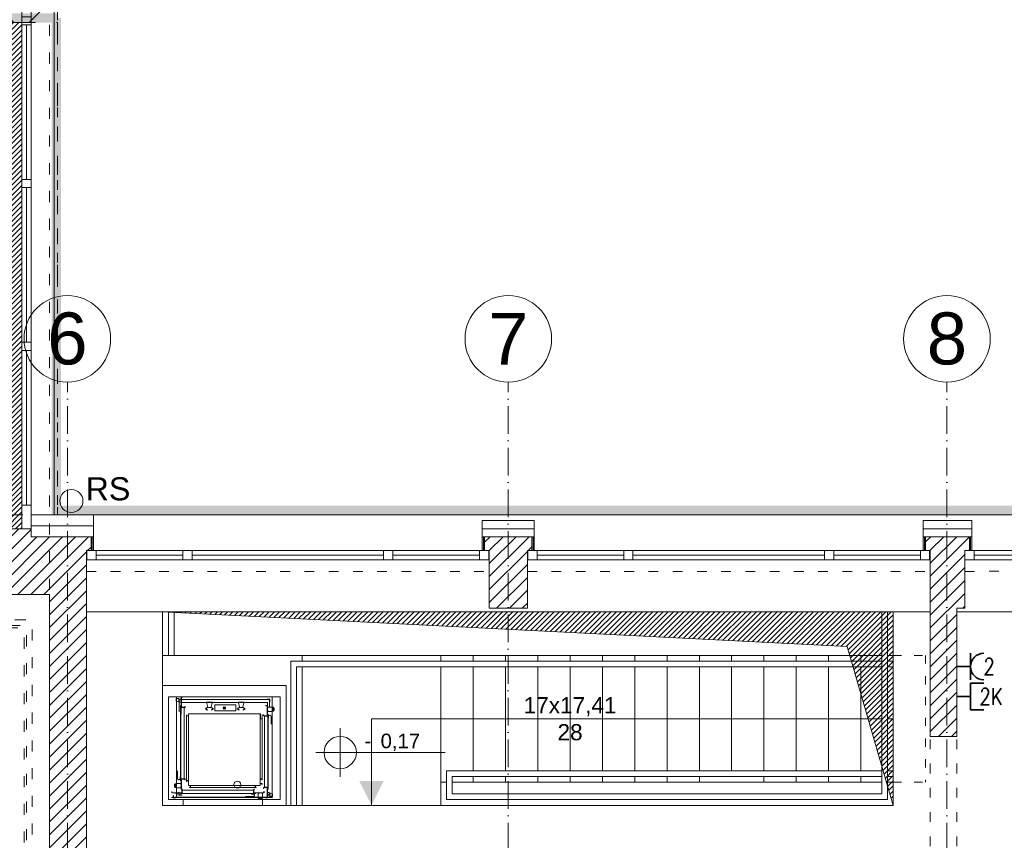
# Model space of a CAD drawing. Header units: millimetres. Extents: x 167773 to 185035, y -114105 to -66770.
# Tile 42 of 114: x 173430 to 174283, y -96409 to -95698. Entities that reach past the tile are written whole.
import ezdxf
from ezdxf.enums import TextEntityAlignment as Align

# ---------------------------------------------------------------- set-up
doc = ezdxf.new("R2010")
doc.units = ezdxf.units.MM
for name, pattern in [('ACAD_ISO03W100', [30, 12, -18]), ('ACAD_ISO10W100', [18, 12, -3, 0, -3]), ('DASHED', [0.75, 0.5, -0.25])]:
    doc.linetypes.add(name, pattern=pattern)
doc.layers.get('0').update_dxf_attribs({"lineweight": 9})
for name, color, linetype, lineweight in [('!_ppoz', 24, 'Continuous', 9), ('!obudowa', 14, 'Continuous', 9), ('a-op_leader', 9, 'Continuous', 9), ('a-op_text', 7, 'Continuous', 9), ('a-osie', 20, 'ACAD_ISO10W100', 9), ('b-cienka', 9, 'Continuous', 9), ('b-izolacja', 8, 'BATTING', 9), ('b-okna', 6, 'Continuous', 9), ('b-przerywana1', 9, 'ACAD_ISO03W100', 9), ('b-przerywana2', 2, 'ACAD_ISO03W100', 9), ('b-widokowa', 7, 'Continuous', 9), ('b-ściany', 2, 'Continuous', 9), ('c-wyposażenie', 5, 'Continuous', 9), ('El_gniazda', 144, 'Continuous', 35), ('h-hatch', 8, 'Continuous', 9), ('opis text', 7, 'Continuous', 9)]:
    doc.layers.add(name, color=color, linetype=linetype, lineweight=lineweight)
doc.layers.add('!zakres', color=7, linetype='ACAD_ISO03W100', lineweight=60, true_color=0x8a14ff)
doc.styles.add('PPAB_100', font='arial.ttf', dxfattribs={"height": 18})
doc.styles.add('PPAB_50', font='arial.ttf', dxfattribs={"height": 8})
doc.styles.add('ROMANS', font='romans__.ttf', dxfattribs={"height": 0.2})
doc.linetypes.add('BATTING', pattern='A,0.0001,-0.1,[134,ltypeshp.shx,S=0.1,R=0,X=-0.1,Y=0],-0.2,[134,ltypeshp.shx,S=0.1,R=180,X=0.1,Y=0],-0.1', length=0.4001)
pattern_1 = [(45, (15000, 0), (-5.61266008, 5.61266008), [])]

# ---------------------------------------------------------------- blocks, each defined once
blk = doc.blocks.new('okno_')
at = {"layer": 'b-okna'}
for p, q in [((-166, -4), (-91, -4)), ((-83, -4), (83, -4)), ((91, -4), (166, -4))]:
    blk.add_line(p, q, dxfattribs=at)
for points in [[(-174, -8), (174, -8), (174, 0), (-174, 0)], [(-174, 0), (-166, 0), (-166, -8), (-174, -8)], [(-83, 0), (-91, 0), (-91, -8), (-83, -8)], [(83, 0), (91, 0), (91, -8), (83, -8)], [(166, 0), (174, 0), (174, -8), (166, -8)]]:
    blk.add_lwpolyline(points, close=True, dxfattribs=at)
blk = doc.blocks.new('kotapozioma')
for p, q in [((49330.12, 104.43), (49330.12, 134.43)), ((49315.12, 119.43), (49395.12, 119.43))]:
    blk.add_line(p, q)
blk.add_circle((49330.12, 119.43), 10)
at = {"layer": 'opis text', "style": 'PPAB_50'}
for tag, p in [('ZNAK', (49345.12, 119.43)), ('WARTOSC', (49355.12, 119.43))]:
    blk.add_attdef(tag, text='', height=9, dxfattribs=at).set_placement(p, align=Align.BOTTOM_LEFT)
blk = doc.blocks.new('gniazdo3')
at = {"color": 0, "linetype": 'Continuous'}
blk.add_line((4.94, -4.8), (4.94, 4.8), dxfattribs=at)
at = {"color": 0}
blk.add_line((4.94, 0), (0, 0), dxfattribs=at)
at = {"color": 0, "linetype": 'Continuous', "extrusion": (0, 0, -1)}
blk.add_ellipse((9.74, 0), major_axis=(-3.39, 3.39), ratio=1, start_param=3.926993, end_param=7.068585, dxfattribs=at)
at = {"color": 0, "linetype": 'Continuous', "style": 'ROMANS', "width": 0.8, "flags": 4}
blk.add_attdef('NR', text='', height=6, dxfattribs=at).set_placement((14.48, 0), align=Align.MIDDLE_CENTER)
blk = doc.blocks.new('rj45')
at = {"linetype": 'Continuous'}
blk.add_line((11.86, -11.52), (11.86, 11.52), dxfattribs=at)
at = {"ltscale": 10}
for p, q in [((23.38, 11.52), (11.86, 11.52)), ((23.38, -11.52), (11.86, -11.52))]:
    blk.add_line(p, q, dxfattribs=at)
blk.add_line((11.86, 0), (0, 0))
at = {"linetype": 'Continuous', "style": 'ROMANS', "width": 0.8, "flags": 4}
blk.add_attdef('NR', text='', height=14.4, rotation=360, dxfattribs=at).set_placement((34.75, 0), align=Align.MIDDLE_CENTER)

msp = doc.modelspace()

# ---------------------------------------------------------------- hatches: boundary and pattern name
at = {"layer": '!_ppoz'}
h = msp.add_hatch(dxfattribs=at)
h.set_pattern_fill('ANSI31', color=256, style=0)
h.paths.add_polyline_path([(173416.44, -96138.89), (173431.44, -96138.89), (173431.44, -95700.39), (173416.44, -95700.39)])
at = {"layer": 'h-hatch'}
h = msp.add_hatch(dxfattribs=at)
h.set_pattern_fill('NET', color=256, scale=10, angle=45, style=0)
h.paths.add_polyline_path([(173101.44, -95700.39), (173459.44, -95700.39), (173459.44, -92763.89), (173457.44, -92763.89), (173457.44, -92319.89), (173187.44, -92319.89), (173187.44, -92304.89), (173133.44, -92304.89), (173133.44, -92301.89), (171357.44, -92301.89), (171357.44, -92304.89), (171303.44, -92304.89), (171303.44, -94284.89), (173101.44, -94284.89)])
h = msp.add_hatch(dxfattribs=at)
h.set_pattern_fill('ANSI31', color=256, scale=2.5, style=0)
h.set_pattern_definition(pattern_1)
h.paths.add_polyline_path([(173487.44, -96157.89), (173491.44, -96157.89), (173491.44, -96145.89), (173439.44, -96145.89), (173439.44, -96138.89), (173394.94, -96138.89), (173394.94, -96195.89), (173455.44, -96195.89), (173455.44, -96815.89), (173548.94, -96815.89, 0.468375), (173554.94, -96810.58), (173554.94, -96796.89), (173574.94, -96796.89), (173574.94, -96768.89), (173521.94, -96768.89), (173521.94, -96776.89), (173521.94, -96790.89), (173507.94, -96790.89), (173507.94, -96776.89), (173507.94, -96768.89), (173487.44, -96768.89)])
h = msp.add_hatch(dxfattribs=at)
h.set_pattern_fill('ANSI31', color=256, scale=2.5, style=0)
h.set_pattern_definition(pattern_1)
h.paths.add_polyline_path([(173869.44, -96157.89), (173873.44, -96157.89), (173873.44, -96145.89), (173832.44, -96145.89), (173832.44, -96157.89), (173835.94, -96157.89), (173836.44, -96157.89), (173836.44, -96207.89), (173869.44, -96207.89)])
h = msp.add_hatch(dxfattribs=at)
h.set_pattern_fill('ANSI31', color=256, scale=2.5, style=0)
h.set_pattern_definition(pattern_1)
h.paths.add_polyline_path([(174241.44, -96207.89), (174248.44, -96207.89), (174248.44, -96157.89), (174252.44, -96157.89), (174252.44, -96145.89), (174214.44, -96145.89), (174214.44, -96157.89), (174218.44, -96157.89), (174218.44, -96207.89), (174218.44, -96318.89), (174241.44, -96318.89)])
h = msp.add_hatch(dxfattribs=at)
h.set_pattern_fill('ANSI31', color=256, style=0)
h.paths.add_polyline_path([(174186.44, -96378.64), (174146.44, -96240.89), (173553.44, -96210.89), (174186.44, -96210.89)])

# ---------------------------------------------------------------- linework, layer by layer
at = {"layer": '!_ppoz'}
for p, q in [((173431.44, -95700.39), (173416.44, -95700.39)), ((173431.44, -96138.89), (173431.44, -95726.89))]:
    msp.add_line(p, q, dxfattribs=at)
at = {"layer": '!_ppoz', "linetype": 'ACAD_ISO03W100'}
msp.add_lwpolyline([(173462.44, -96126.89), (173101.44, -96126.89), (173101.44, -95700.39), (173462.44, -95700.39)], close=True, dxfattribs=at)
at = {"layer": '!obudowa', "linetype": 'ACAD_ISO03W100', "ltscale": 0.8}
for p, q in [((173455.44, -96815.89), (173455.44, -95700.39)), ((173233.44, -96217.89), (173440.44, -96217.89)), ((173440.44, -96835.89), (173440.44, -96217.89)), ((173226.44, -96224.89), (173433.44, -96224.89)), ((173228.44, -96222.89), (173435.44, -96222.89)), ((173433.44, -96842.89), (173433.44, -96224.89)), ((173435.44, -96840.89), (173435.44, -96222.89))]:
    msp.add_line(p, q, dxfattribs=at)
at = {"layer": '!zakres', "linetype": 'DASHED', "ltscale": 60, "const_width": 8, "flags": 128}
msp.add_lwpolyline([(173461.44, -95696.39), (173461.44, -96122.89), (176925.44, -96122.89), (176925.44, -96135.89), (176933.34, -96135.89), (177842.49, -92664.89), (177043.67, -92664.89), (177043.67, -92678.89), (176845.67, -92678.89), (176845.67, -92312.89), (176962.2, -92312.89), (177065.89, -91184.89), (176998.52, -91184.89), (176866.54, -90353.88), (178159.56, -90119.18), (178172.68, -90191.43), (177992.67, -90224.1), (177992.67, -91112.89), (178170.82, -91112.89), (178170.82, -91184.89), (178027.67, -91184.89), (178027.67, -92300.89), (178926.33, -92300.89), (179123.05, -91184.89), (179078.47, -91184.89), (178946.61, -90354.6), (180246.98, -90118.56), (180260.2, -90191.37), (180076.67, -90224.68), (180076.67, -91111.89), (180258.88, -91111.89), (180258.88, -91184.89), (180085.67, -91184.89), (180085.67, -92314.89), (181098.67, -92314.89), (181098.67, -93814.89), (181288.67, -93814.89), (181288.67, -93889.89), (181113.67, -93889.89), (181113.67, -94778.31), (181290.04, -94811.99), (181276.16, -94884.68), (179972.98, -94635.84), (180113.6, -93814.89), (180166.12, -93814.89), (180023.27, -92689.89), (179115.67, -92689.89), (179115.67, -93812.89), (179291.33, -93812.89), (179291.33, -93886.89), (179100.67, -93886.89), (179100.67, -94775.54), (179292.69, -94812.05), (179278.87, -94884.75), (178061.44, -94653.27), (178061.44, -94643.09), (178059.44, -94642.71), (178059.44, -96122.89), (179277.44, -96122.89), (179277.44, -96164.89), (179411.44, -96164.89), (179411.44, -97068.89), (179277.44, -97068.89), (179277.44, -97108.89), (178099.44, -97108.89), (178099.44, -97210.89), (178144.26, -97210.89), (178280.15, -98045.78), (178207.11, -98057.66), (178139.11, -97639.89), (177334.44, -97639.89), (177334.44, -97850.89), (175761.44, -97850.89), (175761.44, -98202.89), (175682.44, -98202.89), (175682.44, -97194.89), (175737.44, -97194.89), (175737.44, -97108.89), (170991.94, -97108.89), (170991.94, -97149.89), (170858.44, -97149.89), (170858.44, -96661.39), (170985.44, -96661.39), (170985.44, -96196.89), (170958.44, -96196.89), (170958.44, -96122.89), (171260.44, -96122.89), (171260.44, -96010.89), (171512.44, -96010.89), (171512.44, -96122.89), (173097.44, -96122.89), (173097.44, -95696.39), (173462.44, -95696.39)], dxfattribs=at)
at = {"layer": 'a-op_leader'}
msp.add_circle((173618.24, -96360.65), 3, dxfattribs=at)
at = {"layer": 'a-osie', "ltscale": 2}
for p, q in [((173470.94, -97211.89), (173470.94, -96011.89)), ((173852.94, -97211.89), (173852.94, -96011.89)), ((174232.94, -97211.89), (174232.94, -96011.89))]:
    msp.add_line(p, q, dxfattribs=at)
at = {"layer": 'a-osie', "linetype": 'Continuous'}
for centre in [(173470.94, -95974.39), (173852.94, -95974.39), (173852.94, -95974.39), (174232.94, -95974.39)]:
    msp.add_circle(centre, 37.5, dxfattribs=at)
at = {"layer": 'b-cienka', "ltscale": 0.5}
for p, q in [((173822.44, -96248.64), (173822.44, -96253.64)), ((173850.44, -96248.64), (173850.44, -96253.64)), ((173878.44, -96248.64), (173878.44, -96253.64)), ((173906.44, -96248.64), (173906.44, -96253.64)), ((173934.44, -96248.64), (173934.44, -96253.64)), ((173962.44, -96248.64), (173962.44, -96253.64)), ((173990.44, -96248.64), (173990.44, -96253.64)), ((174018.44, -96248.64), (174018.44, -96253.64)), ((174046.44, -96248.64), (174046.44, -96253.64)), ((174074.44, -96248.64), (174074.44, -96253.64)), ((174102.44, -96248.64), (174102.44, -96253.64)), ((174130.44, -96248.64), (174130.44, -96253.64)), ((174158.44, -96248.64), (174158.44, -96253.64)), ((174186.44, -96248.64), (174186.44, -96348.64)), ((173822.44, -96258.64), (173822.44, -96348.64)), ((173850.44, -96258.64), (173850.44, -96348.64)), ((173878.44, -96258.64), (173878.44, -96348.64)), ((173906.44, -96258.64), (173906.44, -96348.64)), ((173934.44, -96258.64), (173934.44, -96348.64)), ((173962.44, -96258.64), (173962.44, -96348.64)), ((173990.44, -96258.64), (173990.44, -96348.64)), ((174018.44, -96258.64), (174018.44, -96348.64)), ((174046.44, -96258.64), (174046.44, -96348.64)), ((174074.44, -96258.64), (174074.44, -96348.64)), ((174102.44, -96258.64), (174102.44, -96348.64)), ((174130.44, -96258.64), (174130.44, -96348.64)), ((174158.44, -96258.64), (174158.44, -96348.64)), ((173822.44, -96353.64), (173822.44, -96358.64)), ((173850.44, -96353.64), (173850.44, -96358.64)), ((173878.44, -96353.64), (173878.44, -96358.64)), ((173906.44, -96353.64), (173906.44, -96358.64)), ((173934.44, -96353.64), (173934.44, -96358.64)), ((173962.44, -96353.64), (173962.44, -96358.64)), ((173990.44, -96353.64), (173990.44, -96358.64)), ((174018.44, -96353.64), (174018.44, -96358.64)), ((174074.44, -96353.64), (174074.44, -96358.64)), ((174102.44, -96353.64), (174102.44, -96358.64)), ((174130.44, -96353.64), (174130.44, -96358.64)), ((174158.44, -96353.64), (174158.44, -96358.64)), ((174181.44, -96348.64), (174186.44, -96348.64)), ((174181.44, -96353.64), (174186.44, -96353.64)), ((173794.44, -96358.64), (173799.44, -96358.64)), ((173804.44, -96358.64), (174176.44, -96358.64)), ((174181.44, -96358.64), (174186.44, -96358.64))]:
    msp.add_line(p, q, dxfattribs=at)
at = {"layer": 'b-cienka'}
for p, q in [((173734.44, -96303.64), (174176.44, -96303.64)), ((173734.44, -96378.64), (173734.44, -96303.64)), ((174181.44, -96303.64), (174186.44, -96303.64))]:
    msp.add_line(p, q, dxfattribs=at)
msp.add_lwpolyline([(173734.44, -96378.64, 0, 21, 0), (173734.44, -96357.64, 21, 21, 0)], format="xyseb", dxfattribs=at)
at = {"layer": 'b-izolacja', "ltscale": 22}
msp.add_line((173493.44, -96136.39), (173439.44, -96136.39), dxfattribs=at)
at = {"layer": 'b-izolacja', "ltscale": 16}
for p, q in [((173830.44, -96138.89), (173875.44, -96138.89)), ((174212.44, -96138.89), (174254.44, -96138.89))]:
    msp.add_line(p, q, dxfattribs=at)
at = {"layer": 'b-izolacja', "ltscale": 2}
for p, q in [((173492.44, -96145.89), (173492.44, -96157.89)), ((173831.44, -96145.89), (173831.44, -96157.89)), ((173874.44, -96145.89), (173874.44, -96157.89)), ((174213.44, -96145.89), (174213.44, -96157.89)), ((174253.44, -96145.89), (174253.44, -96157.89))]:
    msp.add_line(p, q, dxfattribs=at)
at = {"layer": 'b-okna'}
for p, q in [((173431.44, -92773.89), (173431.44, -96138.89)), ((173439.44, -92773.89), (173439.44, -96126.89)), ((173435.44, -95702.39), (173435.44, -95836.39)), ((173435.44, -95843.39), (173435.44, -95977.39)), ((173435.44, -95984.39), (173435.44, -96118.39)), ((173830.44, -96157.89), (173493.44, -96157.89)), ((174212.44, -96157.89), (173875.44, -96157.89)), ((174590.44, -96157.89), (174254.44, -96157.89)), ((173836.44, -96165.89), (173487.44, -96165.89)), ((174218.44, -96165.89), (173869.44, -96165.89)), ((174596.44, -96165.89), (174248.44, -96165.89))]:
    msp.add_line(p, q, dxfattribs=at)
for points in [[(173439.44, -95695.39), (173439.44, -95702.39), (173431.44, -95702.39), (173431.44, -95695.39)], [(173439.44, -95836.39), (173439.44, -95843.39), (173431.44, -95843.39), (173431.44, -95836.39)], [(173439.44, -95977.39), (173439.44, -95984.39), (173431.44, -95984.39), (173431.44, -95977.39)], [(173439.44, -96118.39), (173439.44, -96138.89), (173431.44, -96138.89), (173431.44, -96118.39)]]:
    msp.add_lwpolyline(points, close=True, dxfattribs=at)
at = {"layer": 'b-przerywana1', "ltscale": 0.7}
for p, q in [((174248.44, -96175.89), (174596.44, -96174.89)), ((173487.44, -96175.89), (173836.44, -96175.89)), ((173869.44, -96175.89), (174218.44, -96175.89)), ((174218.44, -96518.89), (174218.44, -96318.89)), ((174241.44, -96518.89), (174241.44, -96318.89))]:
    msp.add_line(p, q, dxfattribs=at)
at = {"layer": 'b-przerywana1', "ltscale": 0.6}
for p, q in [((174186.44, -96248.64), (174186.44, -96358.64)), ((174186.44, -96248.64), (174214.44, -96248.64)), ((174214.44, -96248.64), (174214.44, -96358.64)), ((174186.44, -96358.64), (174214.44, -96358.64))]:
    msp.add_line(p, q, dxfattribs=at)
at = {"layer": 'b-przerywana2', "ltscale": 0.7}
msp.add_line((173462.44, -92665.89), (173462.44, -96126.89), dxfattribs=at)
at = {"layer": 'b-widokowa'}
for p, q in [((173459.44, -92763.89), (173459.44, -96126.89)), ((176896.44, -96126.89), (173493.44, -96126.89)), ((173439.44, -96145.89), (173439.44, -96138.89)), ((173439.44, -96145.89), (173493.44, -96145.89)), ((173491.44, -96145.89), (173491.44, -96157.89)), ((173830.44, -96145.89), (173875.44, -96145.89)), ((173832.44, -96145.89), (173832.44, -96157.89)), ((173873.44, -96145.89), (173873.44, -96157.89)), ((174212.44, -96145.89), (174254.44, -96145.89)), ((174214.44, -96145.89), (174214.44, -96157.89)), ((174252.44, -96145.89), (174252.44, -96157.89)), ((173487.44, -96210.89), (174218.44, -96210.89)), ((174241.44, -96210.89), (174981.44, -96210.89))]:
    msp.add_line(p, q, dxfattribs=at)
at = {"layer": 'b-widokowa', "ltscale": 0.5}
for p, q in [((173553.44, -96378.64), (173553.44, -96210.89)), ((173558.44, -96248.64), (173558.44, -96210.89)), ((173563.44, -96248.64), (173563.44, -96210.89)), ((174176.44, -96368.64), (174176.44, -96210.89)), ((174181.44, -96373.64), (174181.44, -96210.89)), ((174186.44, -96210.89), (174186.44, -96378.64)), ((174176.44, -96248.64), (173553.44, -96248.64)), ((173674.44, -96248.64), (173674.44, -96253.64)), ((173794.44, -96248.64), (173794.44, -96253.64)), ((174186.44, -96248.64), (174181.44, -96248.64)), ((173664.44, -96253.64), (173664.44, -96378.64)), ((174176.44, -96253.64), (173664.44, -96253.64)), ((173669.44, -96258.64), (173669.44, -96378.64)), ((174176.44, -96258.64), (173669.44, -96258.64)), ((173674.44, -96258.64), (173674.44, -96378.64)), ((173794.44, -96258.64), (173794.44, -96358.64)), ((174186.44, -96253.64), (174181.44, -96253.64)), ((174186.44, -96258.64), (174181.44, -96258.64)), ((173799.44, -96348.64), (174176.44, -96348.64)), ((173799.44, -96348.64), (173799.44, -96373.64)), ((173804.44, -96353.64), (174176.44, -96353.64)), ((173804.44, -96353.64), (173804.44, -96368.64)), ((173794.44, -96358.64), (173794.44, -96378.64)), ((174176.44, -96368.64), (173804.44, -96368.64)), ((173674.44, -96378.64), (173553.44, -96378.64)), ((173571.18, -96378.64), (173571.18, -96373.64)), ((173640.08, -96373.64), (173640.08, -96378.64)), ((173794.44, -96378.64), (173674.44, -96378.64)), ((174158.44, -96378.64), (173794.44, -96378.64)), ((174158.44, -96378.64), (173794.44, -96378.64)), ((173794.44, -96378.64), (174186.44, -96378.64)), ((174181.44, -96373.64), (173799.44, -96373.64))]:
    msp.add_line(p, q, dxfattribs=at)
for points in [[(173553.44, -96274.64), (173660.44, -96274.64), (173660.44, -96378.64), (173553.44, -96378.64)], [(173558.44, -96284.64), (173655.44, -96284.64), (173655.44, -96373.64), (173558.44, -96373.64)]]:
    msp.add_lwpolyline(points, close=True, dxfattribs=at)
msp.add_lwpolyline([(174158.44, -96378.64), (173833.44, -96378.64)], dxfattribs=at)
msp.add_circle((173474.44, -96114.89), 10, dxfattribs=at)
at = {"layer": 'b-ściany'}
for p, q in [((173439.44, -96126.89), (173439.44, -96138.89)), ((173493.44, -96126.89), (173439.44, -96126.89)), ((173493.44, -96157.89), (173493.44, -96126.89)), ((173875.44, -96131.89), (173830.44, -96131.89)), ((173830.44, -96157.89), (173830.44, -96131.89)), ((173875.44, -96157.89), (173875.44, -96131.89)), ((174254.44, -96131.89), (174212.44, -96131.89)), ((174212.44, -96157.89), (174212.44, -96131.89)), ((174254.44, -96157.89), (174254.44, -96131.89)), ((173439.44, -96138.89), (173394.94, -96138.89)), ((173487.44, -96157.89), (173487.44, -96768.89)), ((173493.44, -96157.89), (173487.44, -96157.89)), ((173830.44, -96157.89), (173836.44, -96157.89)), ((173836.44, -96207.89), (173836.44, -96157.89)), ((173869.44, -96207.89), (173869.44, -96157.89)), ((173875.44, -96157.89), (173869.44, -96157.89)), ((174212.44, -96157.89), (174218.44, -96157.89)), ((174218.44, -96207.89), (174218.44, -96157.89)), ((174248.44, -96207.89), (174248.44, -96157.89)), ((174254.44, -96157.89), (174248.44, -96157.89)), ((173394.94, -96195.89), (173455.44, -96195.89)), ((173455.44, -96195.89), (173455.44, -96815.89)), ((173836.44, -96207.89), (173869.44, -96207.89)), ((174218.44, -96207.89), (174218.44, -96318.89)), ((174241.44, -96207.89), (174241.44, -96318.89)), ((174241.44, -96207.89), (174248.44, -96207.89)), ((174218.44, -96318.89), (174241.44, -96318.89))]:
    msp.add_line(p, q, dxfattribs=at)
at = {"layer": 'c-wyposażenie', "color": 251}
for p, q in [((173567.5, -96286.04), (173565.23, -96286.04)), ((173565.23, -96286.04), (173565.23, -96288.35)), ((173567.5, -96286.12), (173565.32, -96286.12)), ((173565.32, -96286.12), (173565.32, -96288.28)), ((173648.28, -96284.64), (173565.61, -96284.64)), ((173565.61, -96284.64), (173565.61, -96294.48)), ((173567.5, -96286.04), (173567.5, -96286.12)), ((173567.54, -96286.5), (173567.54, -96289.06)), ((173570.15, -96286.5), (173567.54, -96286.5)), ((173569.55, -96293.73), (173569.55, -96284.75)), ((173569.55, -96284.75), (173570.83, -96284.75)), ((173569.72, -96284.92), (173570.83, -96284.92)), ((173569.72, -96293.56), (173569.72, -96284.92)), ((173570.15, -96286.75), (173570.15, -96286.5)), ((173570.83, -96284.75), (173570.83, -96284.92)), ((173643.76, -96286.5), (173646.33, -96286.5)), ((173643.76, -96286.75), (173643.76, -96286.5)), ((173646.33, -96286.5), (173646.33, -96289.06)), ((173648.24, -96293.4), (173648.24, -96285.21)), ((173648.28, -96371.62), (173648.28, -96284.64)), ((173565.23, -96288.35), (173569.46, -96289.63)), ((173565.32, -96288.28), (173569.38, -96289.51)), ((173565.61, -96294.48), (173565.61, -96363.44)), ((173567.54, -96289.06), (173567.8, -96289.06)), ((173567.8, -96289.06), (173567.8, -96286.75)), ((173567.8, -96286.75), (173570.15, -96286.75)), ((173646.03, -96286.8), (173567.84, -96286.8)), ((173567.84, -96286.8), (173567.84, -96297.66)), ((173569.29, -96292.19), (173568.95, -96292.19)), ((173568.95, -96292.19), (173568.95, -96352.55)), ((173569.12, -96355.78), (173569.12, -96292.37)), ((173569.29, -96293.86), (173569.29, -96292.19)), ((173572.03, -96293.86), (173569.29, -96293.86)), ((173569.46, -96287.49), (173569.38, -96287.49)), ((173569.38, -96287.49), (173569.38, -96289.51)), ((173569.46, -96289.63), (173569.46, -96287.49)), ((173569.55, -96299.71), (173569.55, -96289.36)), ((173569.55, -96289.36), (173644.32, -96289.36)), ((173569.55, -96293.73), (173572.97, -96293.73)), ((173569.72, -96293.56), (173572.8, -96293.56)), ((173572.03, -96355.61), (173572.03, -96293.86)), ((173572.97, -96292.88), (173572.8, -96292.88)), ((173572.8, -96293.56), (173572.8, -96292.88)), ((173572.97, -96293.73), (173572.97, -96292.88)), ((173592.19, -96293.79), (173590.57, -96294.91)), ((173590.57, -96294.91), (173592.19, -96296.02)), ((173590.82, -96294.91), (173592.19, -96293.96)), ((173592.28, -96295.89), (173590.82, -96294.91)), ((173591.42, -96289.32), (173592.7, -96293.75)), ((173596.55, -96289.32), (173591.42, -96289.32)), ((173593.99, -96293.79), (173592.19, -96293.79)), ((173592.19, -96293.96), (173595.78, -96293.96)), ((173592.7, -96293.75), (173595.27, -96293.75)), ((173592.7, -96293.75), (173595.27, -96293.75)), ((173593.86, -96293.96), (173593.86, -96293.41)), ((173593.99, -96293.79), (173595.78, -96293.79)), ((173594.03, -96293.41), (173594.03, -96293.92)), ((173594.03, -96293.96), (173594.03, -96293.84)), ((173595.27, -96293.75), (173596.55, -96289.32)), ((173595.7, -96295.89), (173597.15, -96294.91)), ((173595.78, -96293.79), (173597.41, -96294.91)), ((173597.15, -96294.91), (173595.78, -96293.96)), ((173597.41, -96294.91), (173595.78, -96296.02)), ((173598.69, -96291.53), (173616.8, -96291.53)), ((173598.69, -96291.53), (173598.69, -96296.68)), ((173605.99, -96293.36), (173607.88, -96295.25)), ((173605.99, -96295.25), (173607.88, -96293.36)), ((173616.8, -96291.53), (173616.8, -96296.68)), ((173619.71, -96293.79), (173618.08, -96294.91)), ((173618.08, -96294.91), (173619.71, -96296.02)), ((173618.34, -96294.91), (173619.71, -96293.96)), ((173619.79, -96295.89), (173618.34, -96294.91)), ((173624.07, -96289.32), (173618.94, -96289.32)), ((173618.94, -96289.32), (173620.22, -96293.75)), ((173621.5, -96293.79), (173619.71, -96293.79)), ((173619.71, -96293.96), (173623.3, -96293.96)), ((173620.22, -96293.75), (173622.79, -96293.75)), ((173621.38, -96293.96), (173621.38, -96293.41)), ((173621.5, -96293.79), (173623.3, -96293.79)), ((173621.63, -96293.41), (173621.63, -96293.92)), ((173621.63, -96293.96), (173621.63, -96293.84)), ((173622.79, -96293.75), (173624.07, -96289.32)), ((173623.21, -96295.89), (173624.67, -96294.91)), ((173623.3, -96293.79), (173624.93, -96294.91)), ((173624.67, -96294.91), (173623.3, -96293.96)), ((173624.93, -96294.91), (173623.3, -96296.02)), ((173643.02, -96292.12), (173643.02, -96292.29)), ((173644.3, -96292.12), (173643.02, -96292.12)), ((173644.13, -96292.29), (173643.02, -96292.29)), ((173646.07, -96286.75), (173643.76, -96286.75)), ((173644.13, -96300.93), (173644.13, -96292.29)), ((173644.3, -96301.1), (173644.3, -96292.12)), ((173644.32, -96289.36), (173644.32, -96293.82)), ((173644.38, -96293.4), (173644.38, -96294.43)), ((173648.66, -96293.4), (173644.38, -96293.4)), ((173644.38, -96294.43), (173644.47, -96294.43)), ((173644.47, -96293.48), (173648.57, -96293.48)), ((173644.47, -96294.43), (173644.47, -96293.48)), ((173646.03, -96292.96), (173646.03, -96286.8)), ((173646.07, -96289.06), (173646.07, -96286.75)), ((173646.33, -96289.06), (173646.07, -96289.06)), ((173648.24, -96362.35), (173648.24, -96293.4)), ((173648.57, -96293.48), (173648.57, -96297.16)), ((173648.66, -96297.25), (173648.66, -96293.4)), ((173649.6, -96293.66), (173648.66, -96293.66)), ((173649.6, -96296.99), (173649.6, -96293.66)), ((173649.94, -96294.04), (173649.6, -96294.04)), ((173649.94, -96296.61), (173649.94, -96294.04)), ((173650.07, -96294.51), (173649.94, -96294.51)), ((173650.07, -96296.14), (173650.07, -96294.51)), ((173574.17, -96300.25), (173574.29, -96300.25)), ((173574.17, -96301.11), (173574.17, -96300.25)), ((173575.89, -96301.11), (173574.17, -96301.11)), ((173574.17, -96301.19), (173575.89, -96301.19)), ((173574.22, -96357.03), (173574.17, -96301.19)), ((173574.29, -96300.25), (173574.29, -96300.98)), ((173574.29, -96300.98), (173575.76, -96300.98)), ((173575.76, -96299.27), (173638.12, -96299.27)), ((173575.76, -96300.98), (173575.76, -96299.27)), ((173575.89, -96299.4), (173575.89, -96301.11)), ((173637.99, -96299.4), (173575.89, -96299.4)), ((173575.94, -96357.03), (173575.89, -96301.19)), ((173592.19, -96296.02), (173592.28, -96295.89)), ((173595.78, -96296.02), (173595.7, -96295.89)), ((173598.69, -96296.68), (173616.8, -96296.68)), ((173619.71, -96296.02), (173619.79, -96295.89)), ((173623.3, -96296.02), (173623.21, -96295.89)), ((173637.99, -96299.4), (173637.99, -96303.67)), ((173638.12, -96299.27), (173638.12, -96303.54)), ((173639.57, -96303.54), (173638.12, -96303.54)), ((173639.57, -96302.82), (173639.57, -96303.54)), ((173639.7, -96302.82), (173639.57, -96302.82)), ((173639.63, -96299.8), (173639.68, -96355.65)), ((173639.7, -96303.67), (173639.7, -96302.82)), ((173639.7, -96303.54), (173639.7, -96302.82)), ((173640.88, -96300.24), (173641.05, -96300.24)), ((173640.88, -96301.1), (173640.88, -96300.24)), ((173644.3, -96301.1), (173640.88, -96301.1)), ((173641.05, -96300.93), (173641.05, -96300.24)), ((173644.13, -96300.93), (173641.05, -96300.93)), ((173641.82, -96301.22), (173641.82, -96362.98)), ((173641.82, -96301.22), (173644.55, -96301.22)), ((173644.47, -96296.22), (173644.38, -96296.22)), ((173644.38, -96296.22), (173644.38, -96297.25)), ((173644.38, -96297.25), (173648.66, -96297.25)), ((173644.47, -96297.16), (173644.47, -96296.22)), ((173648.57, -96297.16), (173644.47, -96297.16)), ((173644.55, -96299.56), (173644.9, -96299.56)), ((173644.55, -96301.22), (173644.55, -96299.56)), ((173644.73, -96301.22), (173644.73, -96299.73)), ((173644.73, -96301.06), (173644.73, -96364.47)), ((173644.9, -96304.37), (173644.9, -96299.56)), ((173645.06, -96303.21), (173645.06, -96301.5)), ((173645.23, -96303.21), (173645.23, -96301.5)), ((173646.13, -96300.43), (173646.56, -96300.43)), ((173646.13, -96300.61), (173646.56, -96300.61)), ((173647.45, -96301.5), (173647.45, -96308.13)), ((173647.62, -96301.5), (173647.62, -96308.13)), ((173648.66, -96296.99), (173649.6, -96296.99)), ((173649.6, -96296.61), (173649.94, -96296.61)), ((173649.94, -96296.14), (173650.07, -96296.14)), ((173637.99, -96303.76), (173637.94, -96359.6)), ((173637.99, -96303.67), (173639.7, -96303.67)), ((173638.07, -96303.76), (173637.99, -96303.76)), ((173639.7, -96303.76), (173638.03, -96303.76)), ((173644.9, -96364.64), (173644.9, -96304.29)), ((173566.22, -96355.34), (173566.22, -96348.71)), ((173566.39, -96355.34), (173566.39, -96348.71)), ((173568.62, -96353.62), (173568.62, -96355.34)), ((173568.79, -96353.62), (173568.79, -96355.34)), ((173568.95, -96352.47), (173568.95, -96357.28)), ((173563.78, -96360.7), (173563.78, -96362.33)), ((173563.9, -96360.7), (173563.78, -96360.7)), ((173563.78, -96362.33), (173563.9, -96362.33)), ((173563.9, -96360.23), (173563.9, -96362.8)), ((173564.25, -96360.23), (173563.9, -96360.23)), ((173563.9, -96362.8), (173564.25, -96362.8)), ((173564.25, -96359.85), (173564.25, -96363.18)), ((173565.19, -96359.85), (173564.25, -96359.85)), ((173564.25, -96363.18), (173565.19, -96363.18)), ((173565.19, -96359.59), (173565.19, -96363.44)), ((173569.46, -96359.59), (173565.19, -96359.59)), ((173565.27, -96359.68), (173569.38, -96359.68)), ((173565.27, -96363.35), (173565.27, -96359.68)), ((173569.38, -96363.35), (173565.27, -96363.35)), ((173567.72, -96356.23), (173567.29, -96356.23)), ((173567.72, -96356.4), (173567.29, -96356.4)), ((173569.29, -96357.28), (173568.95, -96357.28)), ((173569.12, -96355.61), (173569.12, -96357.11)), ((173569.29, -96355.61), (173569.29, -96357.28)), ((173572.03, -96355.61), (173569.29, -96355.61)), ((173569.38, -96359.68), (173569.38, -96360.62)), ((173569.38, -96360.62), (173569.46, -96360.62)), ((173569.38, -96362.41), (173569.38, -96363.35)), ((173569.46, -96362.41), (173569.38, -96362.41)), ((173569.46, -96360.62), (173569.46, -96359.59)), ((173569.46, -96363.44), (173569.46, -96362.41)), ((173569.55, -96355.74), (173569.55, -96364.72)), ((173569.55, -96355.74), (173572.97, -96355.74)), ((173569.72, -96355.91), (173572.8, -96355.91)), ((173569.72, -96355.91), (173569.72, -96364.55)), ((173572.8, -96355.91), (173572.8, -96356.6)), ((173572.97, -96356.6), (173572.8, -96356.6)), ((173572.97, -96355.74), (173572.97, -96356.6)), ((173574.22, -96357.03), (173575.94, -96357.03)), ((173575.94, -96357.12), (173574.22, -96357.12)), ((173574.22, -96357.12), (173574.22, -96357.97)), ((173574.22, -96357.25), (173574.22, -96357.97)), ((173574.22, -96357.97), (173574.35, -96357.97)), ((173574.35, -96357.97), (173574.35, -96357.25)), ((173574.35, -96357.25), (173575.81, -96357.25)), ((173575.81, -96361.52), (173575.81, -96357.25)), ((173577.51, -96361.52), (173575.81, -96361.52)), ((173575.94, -96361.4), (173575.94, -96357.12)), ((173575.94, -96361.4), (173577.64, -96361.4)), ((173576.78, -96363.11), (173576.78, -96362.98)), ((173576.78, -96362.98), (173577.51, -96362.98)), ((173577.64, -96363.11), (173576.78, -96363.11)), ((173577.51, -96362.98), (173577.51, -96361.52)), ((173577.64, -96361.4), (173577.64, -96363.11)), ((173577.72, -96361.4), (173577.72, -96363.11)), ((173577.72, -96361.4), (173606.93, -96361.4)), ((173633.67, -96363.21), (173577.72, -96363.11)), ((173633.58, -96361.4), (173606.93, -96361.4)), ((173633.58, -96363.06), (173633.58, -96361.4)), ((173633.58, -96363.11), (173633.58, -96363.06)), ((173637.94, -96361.4), (173633.66, -96361.4)), ((173633.66, -96361.4), (173633.66, -96363.11)), ((173633.66, -96363.11), (173634.52, -96363.11)), ((173638.07, -96361.52), (173633.79, -96361.52)), ((173633.79, -96362.98), (173633.79, -96361.52)), ((173634.52, -96362.98), (173633.79, -96362.98)), ((173633.79, -96363.11), (173634.52, -96363.11)), ((173634.52, -96363.11), (173634.52, -96362.98)), ((173639.65, -96359.6), (173637.94, -96359.6)), ((173637.94, -96361.4), (173637.94, -96359.68)), ((173637.94, -96359.68), (173639.65, -96359.68)), ((173639.68, -96355.65), (173637.96, -96355.65)), ((173637.96, -96357.44), (173637.96, -96355.73)), ((173637.96, -96355.73), (173639.68, -96355.73)), ((173639.52, -96359.81), (173638.07, -96359.81)), ((173638.07, -96359.81), (173638.07, -96361.52)), ((173639.55, -96355.86), (173638.09, -96355.86)), ((173638.09, -96355.86), (173638.09, -96357.57)), ((173639.52, -96360.54), (173639.52, -96359.81)), ((173639.65, -96360.54), (173639.52, -96360.54)), ((173639.55, -96356.59), (173639.55, -96355.86)), ((173639.68, -96356.59), (173639.55, -96356.59)), ((173639.65, -96359.68), (173639.65, -96360.54)), ((173639.68, -96355.73), (173639.68, -96356.59)), ((173644.3, -96363.1), (173640.88, -96363.1)), ((173640.88, -96363.1), (173640.88, -96363.96)), ((173644.13, -96363.27), (173641.05, -96363.27)), ((173641.05, -96363.27), (173641.05, -96363.96)), ((173641.82, -96362.98), (173644.55, -96362.98)), ((173644.13, -96363.27), (173644.13, -96371.91)), ((173644.3, -96363.1), (173644.3, -96372.08)), ((173644.55, -96362.98), (173644.55, -96364.64)), ((173648.24, -96372.2), (173648.24, -96362.35)), ((173561.28, -96371.82), (173571.12, -96371.82)), ((173561.39, -96367.88), (173561.39, -96366.59)), ((173561.39, -96366.59), (173561.56, -96366.59)), ((173570.37, -96367.88), (173561.39, -96367.88)), ((173561.56, -96367.71), (173561.56, -96366.59)), ((173570.2, -96367.71), (173561.56, -96367.71)), ((173562.68, -96369.93), (173562.68, -96372.2)), ((173562.68, -96369.93), (173562.76, -96369.93)), ((173562.76, -96369.93), (173562.76, -96372.11)), ((173566.27, -96367.96), (173564.13, -96367.96)), ((173564.13, -96367.96), (173564.13, -96368.05)), ((173564.13, -96368.05), (173566.15, -96368.05)), ((173564.92, -96372.11), (173566.15, -96368.05)), ((173564.99, -96372.2), (173566.27, -96367.96)), ((173565.19, -96363.44), (173569.46, -96363.44)), ((173565.61, -96363.44), (173565.61, -96371.62)), ((173565.61, -96371.62), (173648.28, -96371.62)), ((173567.54, -96367.2), (173567.8, -96367.2)), ((173567.54, -96369.87), (173567.54, -96367.2)), ((173570.15, -96369.87), (173567.54, -96369.87)), ((173567.8, -96367.2), (173567.8, -96369.51)), ((173567.8, -96369.51), (173570.15, -96369.51)), ((173570.5, -96368.13), (173568.83, -96368.13)), ((173568.83, -96368.13), (173568.83, -96368.48)), ((173568.83, -96368.48), (173629.19, -96368.48)), ((173632.42, -96368.31), (173569.01, -96368.31)), ((173570.37, -96364.46), (173569.52, -96364.46)), ((173569.52, -96364.46), (173569.52, -96364.63)), ((173570.2, -96364.63), (173569.52, -96364.63)), ((173569.55, -96364.72), (173570.83, -96364.72)), ((173569.72, -96364.55), (173570.83, -96364.55)), ((173570.15, -96369.51), (173570.15, -96369.87)), ((173570.2, -96367.71), (173570.2, -96364.63)), ((173570.37, -96367.88), (173570.37, -96364.46)), ((173570.5, -96365.4), (173570.5, -96368.13)), ((173632.25, -96365.4), (173570.5, -96365.4)), ((173570.83, -96364.72), (173570.83, -96364.55)), ((173571.12, -96371.82), (173640.08, -96371.82)), ((173631.98, -96371.03), (173625.35, -96371.03)), ((173631.98, -96371.2), (173625.35, -96371.2)), ((173629.11, -96368.48), (173633.92, -96368.48)), ((173630.26, -96368.64), (173631.98, -96368.64)), ((173630.26, -96368.81), (173631.98, -96368.81)), ((173632.25, -96365.4), (173632.25, -96368.13)), ((173632.25, -96368.13), (173633.92, -96368.13)), ((173632.25, -96368.31), (173633.75, -96368.31)), ((173632.38, -96364.46), (173633.24, -96364.46)), ((173632.38, -96367.88), (173632.38, -96364.46)), ((173632.38, -96367.88), (173641.36, -96367.88)), ((173632.55, -96364.63), (173633.24, -96364.63)), ((173632.55, -96367.71), (173632.55, -96364.63)), ((173632.55, -96367.71), (173641.19, -96367.71)), ((173632.87, -96369.71), (173632.87, -96370.14)), ((173633.04, -96369.71), (173633.04, -96370.14)), ((173633.24, -96364.46), (173633.24, -96364.63)), ((173633.92, -96368.13), (173633.92, -96368.48)), ((173636.23, -96367.96), (173636.23, -96372.24)), ((173637.26, -96367.96), (173636.23, -96367.96)), ((173636.32, -96368.05), (173637.26, -96368.05)), ((173636.32, -96372.15), (173636.32, -96368.05)), ((173637.26, -96368.05), (173637.26, -96367.96)), ((173639.05, -96367.96), (173639.05, -96368.05)), ((173640.08, -96367.96), (173639.05, -96367.96)), ((173639.05, -96368.05), (173639.99, -96368.05)), ((173639.99, -96368.05), (173639.99, -96372.15)), ((173640.08, -96372.24), (173640.08, -96367.96)), ((173640.08, -96371.82), (173648.26, -96371.82)), ((173640.88, -96363.96), (173641.05, -96363.96)), ((173641.19, -96367.71), (173641.19, -96366.59)), ((173641.36, -96366.59), (173641.19, -96366.59)), ((173641.36, -96367.88), (173641.36, -96366.59)), ((173643.84, -96369.89), (173643.84, -96369.63)), ((173643.84, -96369.63), (173646.15, -96369.63)), ((173646.51, -96369.89), (173643.84, -96369.89)), ((173644.38, -96367.21), (173644.38, -96369.35)), ((173648.62, -96368.49), (173644.38, -96367.21)), ((173644.38, -96369.35), (173644.47, -96369.35)), ((173644.47, -96369.35), (173644.47, -96367.32)), ((173648.53, -96368.56), (173644.47, -96367.32)), ((173644.55, -96364.64), (173644.9, -96364.64)), ((173646.31, -96367.78), (173646.05, -96367.78)), ((173646.05, -96367.78), (173646.05, -96370.08)), ((173646.31, -96370.34), (173646.31, -96367.78)), ((173646.35, -96370.8), (173646.35, -96370.72)), ((173646.35, -96370.72), (173648.53, -96370.72)), ((173646.35, -96370.8), (173648.62, -96370.8)), ((173648.53, -96370.72), (173648.53, -96368.56)), ((173648.62, -96370.8), (173648.62, -96368.49)), ((173562.68, -96372.2), (173564.99, -96372.2)), ((173562.76, -96372.11), (173564.92, -96372.11)), ((173636.23, -96372.24), (173640.08, -96372.24)), ((173639.99, -96372.15), (173636.32, -96372.15)), ((173636.49, -96372.24), (173636.49, -96373.18)), ((173636.49, -96373.18), (173639.82, -96373.18)), ((173636.87, -96373.18), (173636.87, -96373.52)), ((173636.87, -96373.52), (173639.44, -96373.52)), ((173637.34, -96373.52), (173637.34, -96373.65)), ((173637.34, -96373.65), (173638.97, -96373.65)), ((173638.97, -96373.65), (173638.97, -96373.52)), ((173639.44, -96373.52), (173639.44, -96373.18)), ((173639.82, -96373.18), (173639.82, -96372.24)), ((173643.02, -96372.08), (173643.02, -96371.91)), ((173644.13, -96371.91), (173643.02, -96371.91)), ((173644.3, -96372.08), (173643.02, -96372.08))]:
    msp.add_line(p, q, dxfattribs=at)
msp.add_circle((173606.93, -96294.31), 0.904, dxfattribs=at)
for centre, radius, start, end in [((173645.99, -96286.84), 0.0431, 0, 90), ((173646.13, -96301.5), 1.07, 90, 180), ((173646.13, -96301.5), 0.897, 90, 180), ((173646.56, -96301.5), 1.07, 0, 90), ((173646.56, -96301.5), 0.897, 0, 90), ((173567.29, -96355.34), 1.07, 180, 270), ((173567.29, -96355.34), 0.897, 180, 270), ((173567.72, -96355.34), 1.07, 270, 0), ((173567.72, -96355.34), 0.897, 270, 0), ((173631.98, -96369.71), 1.07, 0, 90), ((173631.98, -96369.71), 0.897, 0, 90), ((173631.98, -96370.14), 1.07, 270, 0), ((173631.98, -96370.14), 0.897, 270, 0)]:
    msp.add_arc(centre, radius, start, end, dxfattribs=at)
at = {"layer": 'h-hatch'}
msp.add_lwpolyline([(174186.44, -96378.64), (174146.44, -96240.89), (173553.44, -96210.89), (174186.44, -96210.89), (174186.44, -96378.64)], close=True, dxfattribs=at)

# ---------------------------------------------------------------- block references
at = {"layer": 'b-okna', "xscale": -1, "rotation": 180}
for p in [(173661.94, -96165.89), (174043.94, -96165.89), (174422.44, -96165.89)]:
    msp.add_blockref('okno_', p, dxfattribs=at)
at = {"layer": 'El_gniazda'}
ref = msp.add_blockref('gniazdo3', (174241.44, -96258.39), dxfattribs=dict(at, xscale=2.399999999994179, yscale=2.399999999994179, zscale=2.399999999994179))
ref.add_attrib('NR', '2', dxfattribs={"linetype": 'Continuous', "height": 14.4, "style": 'ROMANS', "width": 0.8}).set_placement((174269.46, -96258.39), align=Align.MIDDLE_CENTER)
ref = msp.add_blockref('rj45', (174241.44, -96284.39), dxfattribs=at)
ref.add_attrib('NR', '2K', dxfattribs={"layer": '0', "linetype": 'Continuous', "height": 14.4, "rotation": 360, "style": 'ROMANS', "width": 0.8}).set_placement((174271.19, -96284.39), align=Align.MIDDLE_CENTER)
at = {"layer": 'opis text', "xscale": 1.399999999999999, "yscale": 1.399999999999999, "zscale": 1.399999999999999}
msp.add_blockref('kotapozioma', (104645.14, -96500.06), dxfattribs=at).add_auto_attribs({'WARTOSC': '0,17', 'ZNAK': '-'})

# ---------------------------------------------------------------- texts
at = {"layer": 'a-op_text', "ltscale": 0.5, "attachment_point": 5}
for s, insert, char_height, width, style in [('RS', (173506.13, -96104.46), 20, 60, 'PPAB_100'), ('{\\fArial|b0|i0|c238|p34;17}x{\\fArial|b0|i0|c238|p34;17,41}\\P28', (173906.44, -96303.64), 14, 208.6066, 'PPAB_50')]:
    msp.add_mtext(s, dxfattribs=dict(at, insert=insert, char_height=char_height, width=width, style=style))
at = {"layer": 'a-osie', "linetype": 'ACAD_ISO10W100', "char_height": 45, "width": 4405.7835, "attachment_point": 5, "style": 'PPAB_100'}
for s, insert in [('6', (173470.94, -95974.39)), ('8', (174232.94, -95974.39)), ('7', (173852.94, -95974.39))]:
    msp.add_mtext(s, dxfattribs=dict(at, insert=insert))

doc.saveas('drawing.dxf')
